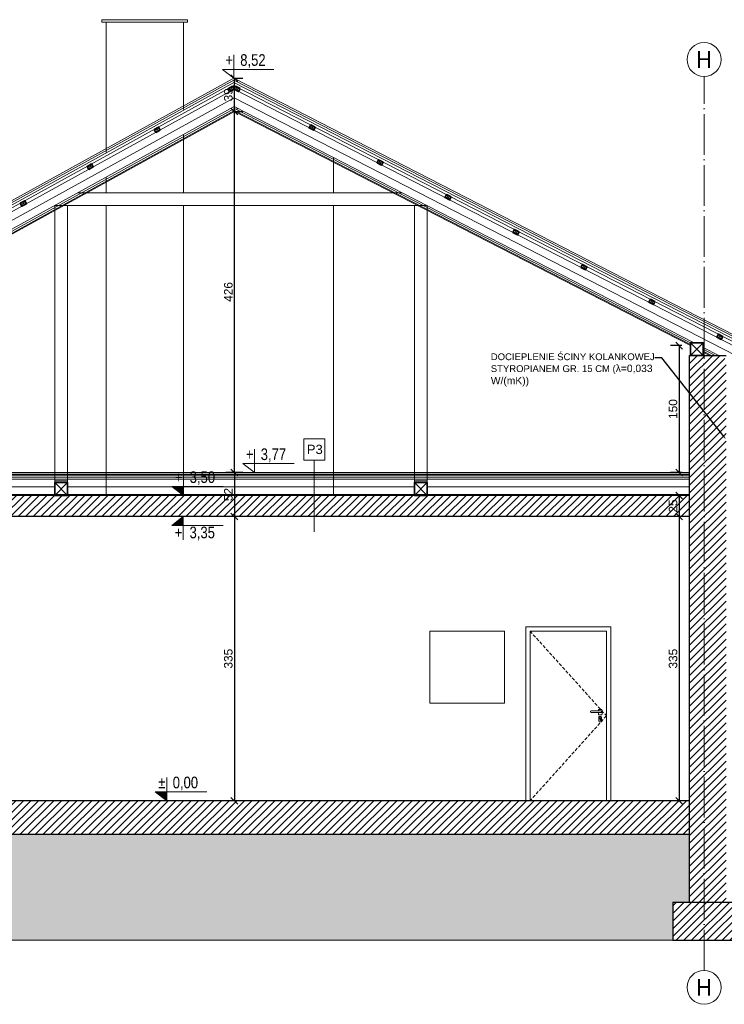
# Model space of a CAD drawing. Header units: millimetres. Extents: x -2720 to 125583, y -8970 to 34912.
# Tile 78 of 105: x 24370 to 25201, y 15393 to 16554. Entities that reach past the tile are written whole.
import ezdxf
from ezdxf import colors
from ezdxf.entities.mleader import LeaderData, LeaderLine
from ezdxf.enums import TextEntityAlignment as Align
from ezdxf.math import Vec2, Vec3

# ---------------------------------------------------------------- set-up
doc = ezdxf.new("R2010")
doc.units = ezdxf.units.MM
for name, pattern in [('ACAD_ISO03W100', [30, 12, -18]), ('ACAD_ISO04W100', [30, 24, -3, 0, -3]), ('HIDDEN', [1.905, 1.27, -0.635]), ('Osie$0$CONTINOUS', [0])]:
    doc.linetypes.add(name, pattern=pattern)
doc.layers.add('000_HATCH', color=253, linetype='Continuous', lineweight=5, transparency=0.5)
for name, color, linetype, lineweight, true_color in [('A_DZIAŁOWA_PROJEKTOWANE', 7, 'Continuous', 18, 0x007cb0), ('A_HATCH', 7, 'Continuous', 5, 0x999999), ('A_IZOLEACJA TERMI_PROJEKTOWANA', 7, 'Continuous', 15, 0x0089b6), ('A_WIDOK 2PLAN', 7, 'Continuous', 9, 0x666666), ('A_ŚCIANY NOWOPROJEKTOWANE', 140, 'Continuous', 35, 0x00bfff)]:
    doc.layers.add(name, color=color, linetype=linetype, lineweight=lineweight, true_color=true_color)
for name, color, linetype, lineweight in [('A_HYDROIZOLACJA', 200, 'ACAD_ISO03W100', 9), ('A_KONST_ISTNIEJĄCE', 83, 'Continuous', 25), ('A_OPISY', 40, 'Continuous', 9), ('A_OSIE KONSTRUKCYJNE', 150, 'ACAD_ISO04W100', 5), ('A_WIDOK', 141, 'Continuous', 13), ('A_WYMIAROWANIE', 7, 'Continuous', 9)]:
    doc.layers.add(name, color=color, linetype=linetype, lineweight=lineweight)
doc.layers.add('A_NIEWIDOCZNE  POMOCNICZE', color=252, linetype='ACAD_ISO03W100', lineweight=5, plot=False)
doc.styles.add('APLUS', font='arial.ttf', dxfattribs={"width": 0.6})
doc.styles.add('DEMIURG_100_opisy', font='arial.ttf', dxfattribs={"width": 0.9, "height": 20})
doc.styles.get("Standard").update_dxf_attribs({"font": 'arial.ttf'})
doc.linetypes.add('BATTING', pattern='A,0.0001,-0.1,[134,ltypeshp.shx,S=0.1,R=0,X=-0.1,Y=0],-0.2,[134,ltypeshp.shx,S=0.1,R=180,X=0.1,Y=0],-0.1', length=0.4001)
doc.dimstyles.new('1 do 100', dxfattribs={"dimtxt": 10, "dimasz": 8, "dimexe": 10, "dimexo": 10, "dimgap": 2, "dimtad": 1, "dimdec": 0, "dimtxsty": 'Standard', "dimblk": 'OBLIQUE', "dimcen": 2.5, "dimadec": 0, "dimazin": 0, "dimtfac": 1, "dimtdec": 0, "dimtmove": 0, "dimatfit": 3, "dimldrblk": 'OBLIQUE', "dimfxl": 10, "dimfxlon": 1, "dimarcsym": 0})

# ---------------------------------------------------------------- blocks, each defined once
blk = doc.blocks.new('*U8')
blk.add_hatch(color=256).paths.add_polyline_path([(0, 0.153), (-0.198, 0.153), (0, 0)])
blk.add_line((0, 0.153), (0, 0.4))
blk.add_lwpolyline([(0, 0.153), (0, 0), (-0.198, 0.153), (0.685, 0.153)])
at = {"style": 'APLUS', "width": 0.8}
blk.add_attdef('%%P_0.00', text='', height=0.2, dxfattribs=at).set_placement((-0.146, 0.153), align=Align.BOTTOM_LEFT)
blk = doc.blocks.new('*U185')
blk.add_hatch(color=256).paths.add_polyline_path([(0, -0.153), (-0.198, -0.153), (0, 0)])
blk.add_line((0, -0.153), (0, -0.4))
blk.add_lwpolyline([(0, -0.153), (0, 0), (-0.198, -0.153), (0.685, -0.153)])
at = {"style": 'APLUS', "width": 0.8}
blk.add_attdef('%%P_0.00', text='', height=0.2, dxfattribs=at).set_placement((-0.146, -0.469), align=Align.BOTTOM_LEFT)
blk = doc.blocks.new('*U186')
blk.add_hatch(color=256).paths.add_polyline_path([(0, 0.153), (-0.198, 0.153), (0, 0)])
blk.add_line((0, 0.153), (0, 0.4))
blk.add_lwpolyline([(0, 0.153), (0, 0), (-0.198, 0.153), (0.685, 0.153)])
at = {"style": 'APLUS', "width": 0.8}
blk.add_attdef('%%P_0.00', text='', height=0.2, dxfattribs=at).set_placement((-0.146, 0.153), align=Align.BOTTOM_LEFT)
blk = doc.blocks.new('*U187')
blk.add_line((0, 0.153), (0, 0.4))
blk.add_lwpolyline([(0, 0.153), (0, 0), (-0.198, 0.153), (0.685, 0.153)])
at = {"style": 'APLUS', "width": 0.8}
blk.add_attdef('%%P_0.00', text='', height=0.2, dxfattribs=at).set_placement((-0.146, 0.153), align=Align.BOTTOM_LEFT)
blk = doc.blocks.new('_Oblique')
at = {"color": 0, "linetype": 'ByBlock', "lineweight": -2}
blk.add_line((-0.5, -0.5), (0.5, 0.5), dxfattribs=at)
blk = doc.blocks.new('*D757')
at = {"layer": 'A_WYMIAROWANIE', "color": 0, "lineweight": -2, "ltscale": 2, "transparency": 16777216}
for p, q in [((23800.4, 16484.7), (23780.4, 16484.7)), ((23790.4, 16043.5), (23790.4, 16484.7)), ((23800.4, 16043.5), (23780.4, 16043.5))]:
    blk.add_line(p, q, dxfattribs=at)
at = {"layer": 'Defpoints', "color": 0, "ltscale": 2, "transparency": 16777216}
for p in [(23790.4, 16484.7), (24622.8, 16484.7), (23822.8, 16043.5)]:
    blk.add_point(p, dxfattribs=at)
at = {"layer": 'A_WYMIAROWANIE', "color": 0, "lineweight": -2, "ltscale": 2, "transparency": 16777216, "xscale": 8, "yscale": 8, "zscale": 8}
for p, rotation in [((23790.4, 16484.7), 90), ((23790.4, 16043.5), 270)]:
    blk.add_blockref('_Oblique', p, dxfattribs=dict(at, rotation=rotation))
at = {"layer": 'A_WYMIAROWANIE', "color": 0, "ltscale": 2, "transparency": 16777216, "insert": (23783.4, 16264.1), "char_height": 10, "attachment_point": 5, "rotation": 90}
blk.add_mtext('441', dxfattribs=at)
blk = doc.blocks.new('*D758')
at = {"layer": 'A_WYMIAROWANIE', "color": 0, "lineweight": -2, "ltscale": 2, "transparency": 16777216}
for p, q in [((23771.7, 16484.7), (23751.7, 16484.7)), ((23761.7, 15586.9), (23761.7, 16484.7)), ((23771.7, 15586.9), (23751.7, 15586.9))]:
    blk.add_line(p, q, dxfattribs=at)
at = {"layer": 'Defpoints', "color": 0, "ltscale": 2, "transparency": 16777216}
for p in [(23761.7, 16484.7), (24622.8, 16484.7), (23872.8, 15586.9)]:
    blk.add_point(p, dxfattribs=at)
at = {"layer": 'A_WYMIAROWANIE', "color": 0, "lineweight": -2, "ltscale": 2, "transparency": 16777216, "xscale": 8, "yscale": 8, "zscale": 8}
for p, rotation in [((23761.7, 16484.7), 90), ((23761.7, 15586.9), 270)]:
    blk.add_blockref('_Oblique', p, dxfattribs=dict(at, rotation=rotation))
at = {"layer": 'A_WYMIAROWANIE', "color": 0, "ltscale": 2, "transparency": 16777216, "insert": (23754.6, 16035.8), "char_height": 10, "attachment_point": 5, "rotation": 90}
blk.add_mtext('898', dxfattribs=at)
blk = doc.blocks.new('*D763')
at = {"layer": 'A_WYMIAROWANIE', "color": 0, "lineweight": -2, "ltscale": 2, "transparency": 16777216}
for p, q in [((24623.4, 16445.6), (24633.4, 16445.6)), ((24623.4, 16019.9), (24623.4, 16445.6)), ((24633.4, 16019.9), (24613.4, 16019.9))]:
    blk.add_line(p, q, dxfattribs=at)
at = {"layer": 'Defpoints', "color": 0, "ltscale": 2, "transparency": 16777216}
for p in [(24623.4, 16445.6), (24623.4, 16445.6), (24647, 16019.9)]:
    blk.add_point(p, dxfattribs=at)
at = {"layer": 'A_WYMIAROWANIE', "color": 0, "lineweight": -2, "ltscale": 2, "transparency": 16777216, "xscale": 8, "yscale": 8, "zscale": 8}
for p, rotation in [((24623.4, 16445.6), 90), ((24623.4, 16019.9), 270)]:
    blk.add_blockref('_Oblique', p, dxfattribs=dict(at, rotation=rotation))
at = {"layer": 'A_WYMIAROWANIE', "color": 0, "ltscale": 2, "transparency": 16777216, "insert": (24616.3, 16232.8), "char_height": 10, "attachment_point": 5, "rotation": 90}
blk.add_mtext('426', dxfattribs=at)
blk = doc.blocks.new('*D764')
at = {"layer": 'A_WYMIAROWANIE', "color": 0, "lineweight": -2, "ltscale": 2, "transparency": 16777216}
for p, q in [((24623.4, 16484.7), (24633.4, 16484.7)), ((24623.4, 16445.6), (24623.4, 16484.7)), ((24623.4, 16445.6), (24633.4, 16445.6))]:
    blk.add_line(p, q, dxfattribs=at)
at = {"layer": 'Defpoints', "color": 0, "ltscale": 2, "transparency": 16777216}
for p in [(24622.8, 16484.7), (24623.4, 16484.7), (24623.4, 16445.6)]:
    blk.add_point(p, dxfattribs=at)
at = {"layer": 'A_WYMIAROWANIE', "color": 0, "lineweight": -2, "ltscale": 2, "transparency": 16777216, "xscale": 8, "yscale": 8, "zscale": 8}
for p, rotation in [((24623.4, 16484.7), 90), ((24623.4, 16445.6), 270)]:
    blk.add_blockref('_Oblique', p, dxfattribs=dict(at, rotation=rotation))
at = {"layer": 'A_WYMIAROWANIE', "color": 0, "ltscale": 2, "transparency": 16777216, "insert": (24616.3, 16465.2), "char_height": 10, "attachment_point": 5, "rotation": 90}
blk.add_mtext('39', dxfattribs=at)
blk = doc.blocks.new('*D765')
at = {"layer": 'A_WYMIAROWANIE', "color": 0, "lineweight": -2, "ltscale": 2, "transparency": 16777216}
for p, q in [((24633.4, 16019.9), (24613.4, 16019.9)), ((24623.4, 16019.9), (24623.4, 15967.9)), ((24633.4, 15967.9), (24613.4, 15967.9))]:
    blk.add_line(p, q, dxfattribs=at)
at = {"layer": 'Defpoints', "color": 0, "ltscale": 2, "transparency": 16777216}
for p in [(24647, 16019.9), (24623.4, 15967.9), (24835.4, 15967.9)]:
    blk.add_point(p, dxfattribs=at)
at = {"layer": 'A_WYMIAROWANIE', "color": 0, "lineweight": -2, "ltscale": 2, "transparency": 16777216, "xscale": 8, "yscale": 8, "zscale": 8}
for p, rotation in [((24623.4, 16019.9), 90), ((24623.4, 15967.9), 270)]:
    blk.add_blockref('_Oblique', p, dxfattribs=dict(at, rotation=rotation))
at = {"layer": 'A_WYMIAROWANIE', "color": 0, "ltscale": 2, "transparency": 16777216, "insert": (24616.3, 15993.9), "char_height": 10, "attachment_point": 5, "rotation": 90}
blk.add_mtext('52', dxfattribs=at)
blk = doc.blocks.new('*D766')
at = {"layer": 'A_WYMIAROWANIE', "color": 0, "lineweight": -2, "ltscale": 2, "transparency": 16777216}
for p, q in [((24633.4, 15967.9), (24613.4, 15967.9)), ((24623.4, 15967.9), (24623.4, 15632.9)), ((24633.4, 15632.9), (24613.4, 15632.9))]:
    blk.add_line(p, q, dxfattribs=at)
at = {"layer": 'Defpoints', "color": 0, "ltscale": 2, "transparency": 16777216}
for p in [(24835.4, 15967.9), (24623.4, 15632.9), (25159.8, 15632.9)]:
    blk.add_point(p, dxfattribs=at)
at = {"layer": 'A_WYMIAROWANIE', "color": 0, "lineweight": -2, "ltscale": 2, "transparency": 16777216, "xscale": 8, "yscale": 8, "zscale": 8}
for p, rotation in [((24623.4, 15967.9), 90), ((24623.4, 15632.9), 270)]:
    blk.add_blockref('_Oblique', p, dxfattribs=dict(at, rotation=rotation))
at = {"layer": 'A_WYMIAROWANIE', "color": 0, "ltscale": 2, "transparency": 16777216, "insert": (24616.3, 15800.4), "char_height": 10, "attachment_point": 5, "rotation": 90}
blk.add_mtext('335', dxfattribs=at)
blk = doc.blocks.new('*D772')
at = {"layer": 'A_WYMIAROWANIE', "color": 0, "lineweight": -2, "ltscale": 2, "transparency": 16777216}
for p, q in [((25712, 16484.7), (25732, 16484.7)), ((25722, 15937.4), (25722, 16484.7)), ((25712, 15937.4), (25732, 15937.4))]:
    blk.add_line(p, q, dxfattribs=at)
at = {"layer": 'Defpoints', "color": 0, "ltscale": 2, "transparency": 16777216}
for p in [(24622.8, 16484.7), (25722, 16484.7), (25688.1, 15937.4)]:
    blk.add_point(p, dxfattribs=at)
at = {"layer": 'A_WYMIAROWANIE', "color": 0, "lineweight": -2, "ltscale": 2, "transparency": 16777216, "xscale": 8, "yscale": 8, "zscale": 8}
for p, rotation in [((25722, 16484.7), 90), ((25722, 15937.4), 270)]:
    blk.add_blockref('_Oblique', p, dxfattribs=dict(at, rotation=rotation))
at = {"layer": 'A_WYMIAROWANIE', "color": 0, "ltscale": 2, "transparency": 16777216, "insert": (25714.9, 16211.1), "char_height": 10, "attachment_point": 5, "rotation": 90}
blk.add_mtext('547', dxfattribs=at)
blk = doc.blocks.new('*D777')
at = {"layer": 'A_WYMIAROWANIE', "color": 0, "lineweight": -2, "ltscale": 2, "transparency": 16777216}
for p, q in [((25150.8, 16169.5), (25137.4, 16169.5)), ((25147.4, 16169.5), (25147.4, 16019.9)), ((25150.8, 16019.9), (25137.4, 16019.9))]:
    blk.add_line(p, q, dxfattribs=at)
at = {"layer": 'Defpoints', "color": 0, "ltscale": 2, "transparency": 16777216}
for p in [(25160.8, 16169.5), (25147.4, 16019.9), (25160.8, 16019.9)]:
    blk.add_point(p, dxfattribs=at)
at = {"layer": 'A_WYMIAROWANIE', "color": 0, "lineweight": -2, "ltscale": 2, "transparency": 16777216, "xscale": 8, "yscale": 8, "zscale": 8}
for p, rotation in [((25147.4, 16169.5), 90), ((25147.4, 16019.9), 270)]:
    blk.add_blockref('_Oblique', p, dxfattribs=dict(at, rotation=rotation))
at = {"layer": 'A_WYMIAROWANIE', "color": 0, "ltscale": 2, "transparency": 16777216, "insert": (25140.3, 16094.7), "char_height": 10, "attachment_point": 5, "rotation": 90}
blk.add_mtext('150', dxfattribs=at)
blk = doc.blocks.new('*D778')
at = {"layer": 'A_WYMIAROWANIE', "color": 0, "lineweight": -2, "ltscale": 2, "transparency": 16777216}
for p, q in [((25149.8, 15992.9), (25137.4, 15992.9)), ((25147.4, 15992.9), (25147.4, 15967.9)), ((25149.8, 15967.9), (25137.4, 15967.9))]:
    blk.add_line(p, q, dxfattribs=at)
at = {"layer": 'Defpoints', "color": 0, "ltscale": 2, "transparency": 16777216}
for p in [(25159.8, 15992.9), (25147.4, 15967.9), (25159.8, 15967.9)]:
    blk.add_point(p, dxfattribs=at)
at = {"layer": 'A_WYMIAROWANIE', "color": 0, "lineweight": -2, "ltscale": 2, "transparency": 16777216, "xscale": 8, "yscale": 8, "zscale": 8}
for p, rotation in [((25147.4, 15992.9), 90), ((25147.4, 15967.9), 270)]:
    blk.add_blockref('_Oblique', p, dxfattribs=dict(at, rotation=rotation))
at = {"layer": 'A_WYMIAROWANIE', "color": 0, "ltscale": 2, "transparency": 16777216, "insert": (25140.3, 15980.4), "char_height": 10, "attachment_point": 5, "rotation": 90}
blk.add_mtext('25', dxfattribs=at)
blk = doc.blocks.new('*D779')
at = {"layer": 'A_WYMIAROWANIE', "color": 0, "lineweight": -2, "ltscale": 2, "transparency": 16777216}
for p, q in [((25149.8, 15967.9), (25137.4, 15967.9)), ((25147.4, 15967.9), (25147.4, 15632.9)), ((25149.8, 15632.9), (25137.4, 15632.9))]:
    blk.add_line(p, q, dxfattribs=at)
at = {"layer": 'Defpoints', "color": 0, "ltscale": 2, "transparency": 16777216}
for p in [(25159.8, 15967.9), (25147.4, 15632.9), (25159.8, 15632.9)]:
    blk.add_point(p, dxfattribs=at)
at = {"layer": 'A_WYMIAROWANIE', "color": 0, "lineweight": -2, "ltscale": 2, "transparency": 16777216, "xscale": 8, "yscale": 8, "zscale": 8}
for p, rotation in [((25147.4, 15967.9), 90), ((25147.4, 15632.9), 270)]:
    blk.add_blockref('_Oblique', p, dxfattribs=dict(at, rotation=rotation))
at = {"layer": 'A_WYMIAROWANIE', "color": 0, "ltscale": 2, "transparency": 16777216, "insert": (25140.3, 15800.4), "char_height": 10, "attachment_point": 5, "rotation": 90}
blk.add_mtext('335', dxfattribs=at)

msp = doc.modelspace()

# ---------------------------------------------------------------- hatches: boundary and pattern name
at = {"layer": '000_HATCH', "ltscale": 2}
h = msp.add_hatch(dxfattribs=at)
h.set_pattern_fill('AR-SAND', color=256, scale=0.3)
h.set_pattern_definition([(37.5, (4017.207, -1195.378), (-0.4800094, 14.682397), [0, -11.5824, 0, -12.954, 0, -12.3825]), (7.5, (4017.207, -1195.378), (13.485698, 21.504753), [0, -6.2484, 0, -10.4394, 0, -4.0005]), (327.5, (4007.834, -1195.378), (23.729771, 0.0431155), [0, -3.81, 0, -13.716, 0, -17.907]), (317.5, (4007.834, -1195.378), (22.906694, 6.68788), [0, -1.905, 0, -8.9916, 0, -10.287])])
h.paths.add_polyline_path([(25139.83, 15468.42), (25139.83, 15513.37), (25159.83, 15513.37), (25159.83, 15592.94), (23927.83, 15592.94), (23927.83, 15513.44), (23947.83, 15513.44), (23947.83, 15468.46)])
at = {"layer": 'A_HATCH'}
h = msp.add_hatch(dxfattribs=at)
h.set_pattern_fill('ANSI31', color=256, scale=2)
h.set_pattern_definition([(45, (4017.207, -1195.3776), (-4.490128, 4.490128), [])])
h.paths.add_polyline_path([(25202.83, 15992.94), (25159.83, 15992.94), (25159.83, 15513.37), (25202.83, 15513.37)])
h.paths.add_polyline_path([(25222.83, 15513.37), (25139.83, 15513.37), (25139.83, 15468.37), (25222.83, 15468.37)])
h.paths.add_polyline_path([(25159.83, 15632.94), (23927.83, 15632.94), (23927.83, 15592.94), (25159.83, 15592.94)])
h.paths.add_polyline_path([(23947.83, 15513.44), (23864.83, 15513.44), (23864.83, 15468.44), (23947.83, 15468.44)])
h.paths.add_polyline_path([(23927.83, 15992.94), (23884.83, 15992.94), (23884.83, 15513.44), (23927.83, 15513.44)])
h.paths.add_polyline_path([(25159.83, 15992.94), (23927.83, 15992.94), (23927.83, 15967.94), (25159.83, 15967.94)])
h.paths.add_polyline_path([(23927.83, 16042.94), (23899.83, 16042.94), (23899.83, 15992.94), (23927.83, 15992.94)])
h.paths.add_polyline_path([(23899.83, 16042.94), (23884.83, 16042.94), (23884.83, 15992.94), (23899.83, 15992.94)])
h.paths.add_polyline_path([(25202.83, 16153.56), (25194.31, 16157.94), (25175.83, 16157.94), (25175.83, 15992.94), (25202.83, 15992.94)])
h.paths.add_polyline_path([(25175.83, 16157.94), (25159.83, 16157.94), (25159.83, 15992.94), (25175.83, 15992.94)])

# ---------------------------------------------------------------- linework, layer by layer
at = {"layer": '000_HATCH', "color": 142, "linetype": 'BATTING', "ltscale": 6, "true_color": 0x0089b6}
msp.add_line((23927.83, 16014.52), (25159.83, 16014.52), dxfattribs=at)
at = {"layer": '000_HATCH', "linetype": 'BATTING', "ltscale": 5}
for p, q in [((24411.73, 16009.94), (24426.73, 16009.94)), ((24835.45, 16009.94), (24850.45, 16009.94))]:
    msp.add_line(p, q, dxfattribs=at)
at = {"layer": '000_HATCH', "color": 142, "linetype": 'BATTING', "ltscale": 22, "true_color": 0x0089b6}
msp.add_line((23927.83, 16002.94), (24411.73, 16002.94), dxfattribs=at)
at = {"layer": '000_HATCH', "linetype": 'BATTING', "ltscale": 22}
for p, q in [((24426.73, 16002.94), (24835.45, 16002.94)), ((24850.45, 16002.94), (25159.83, 16002.94))]:
    msp.add_line(p, q, dxfattribs=at)
at = {"layer": '000_HATCH', "ltscale": 2}
msp.add_line((23947.83, 15468.44), (25139.83, 15468.44), dxfattribs=at)
at = {"layer": 'A_HYDROIZOLACJA', "color": 142, "ltscale": 0.2, "true_color": 0x0089b6, "const_width": 1}
for points in [[(23927.83, 16017.44), (25159.83, 16017.44)], [(23927.83, 15993.44), (25159.83, 15993.44)]]:
    msp.add_lwpolyline(points, dxfattribs=at)
at = {"layer": 'A_IZOLEACJA TERMI_PROJEKTOWANA', "color": 142, "ltscale": 2, "true_color": 0x0089b6}
msp.add_line((23927.83, 16011.94), (25159.83, 16011.94), dxfattribs=at)
at = {"layer": 'A_IZOLEACJA TERMI_PROJEKTOWANA', "linetype": 'BATTING', "ltscale": 22}
msp.add_lwpolyline([(25617.83, 15950.46), (24623.18, 16461.5), (23884.83, 16054.31)], dxfattribs=at)
at = {"layer": 'A_IZOLEACJA TERMI_PROJEKTOWANA', "ltscale": 2}
for points in [[(25165.11, 16172.94), (24623.33, 16451.31), (23910.06, 16057.94)], [(25160.83, 16170.65), (24623.39, 16446.77), (23918.83, 16058.21)]]:
    msp.add_lwpolyline(points, dxfattribs=at)
at = {"layer": 'A_IZOLEACJA TERMI_PROJEKTOWANA', "linetype": 'BATTING', "ltscale": 5}
for points in [[(25160.83, 16172.9), (24623.36, 16449.04), (23918.83, 16060.5)], [(25189.93, 16157.94), (25175.83, 16165.19)]]:
    msp.add_lwpolyline(points, dxfattribs=at)
at = {"layer": 'A_IZOLEACJA TERMI_PROJEKTOWANA', "ltscale": 18}
msp.add_lwpolyline([(24627.62, 16449.1), (24625.51, 16447.94)], dxfattribs=at)
at = {"layer": 'A_KONST_ISTNIEJĄCE', "ltscale": 2}
for p, q in [((25159.83, 15992.94), (25159.83, 16157.94)), ((25159.83, 16157.94), (25175.83, 16157.94)), ((25175.83, 16157.94), (25202.83, 16157.94)), ((25159.83, 15992.94), (23927.83, 15992.94)), ((25159.83, 15513.37), (25159.83, 15992.94)), ((25159.83, 15967.94), (23927.83, 15967.94)), ((25159.83, 15632.94), (23927.83, 15632.94)), ((25159.83, 15592.94), (23927.83, 15592.94)), ((25139.83, 15513.37), (25222.83, 15513.37)), ((25139.83, 15513.37), (25139.83, 15468.37)), ((25139.83, 15468.37), (25222.83, 15468.37))]:
    msp.add_line(p, q, dxfattribs=at)
at = {"layer": 'A_NIEWIDOCZNE  POMOCNICZE', "ltscale": 2}
for p, q in [((24411.73, 16011.94), (24411.73, 16007.94)), ((24835.45, 16011.94), (24835.45, 16007.94))]:
    msp.add_line(p, q, dxfattribs=at)
at = {"layer": 'A_OPISY'}
msp.add_line((24717.58, 16034.58), (24717.58, 15950.12), dxfattribs=at)
msp.add_lwpolyline([(24705.08, 16034.58), (24730.08, 16034.58), (24730.08, 16059.58), (24705.08, 16059.58)], close=True, dxfattribs=at)
at = {"layer": 'A_OSIE KONSTRUKCYJNE', "ltscale": 2}
msp.add_line((25176.83, 15432.9), (25176.83, 16486.8), dxfattribs=at)
at = {"layer": 'A_OSIE KONSTRUKCYJNE', "linetype": 'Continuous'}
for centre in [(25176.83, 16506.8), (25176.83, 15412.9)]:
    msp.add_circle(centre, 20, dxfattribs=at)
at = {"layer": 'A_WIDOK', "ltscale": 2}
for p, q in [((24621.1, 16475.2), (24617.77, 16468.8)), ((24624.86, 16475.25), (24628.37, 16468.95)), ((24615.84, 16472.3), (24623.03, 16471.7)), ((24630.19, 16472.51), (24623.03, 16471.7)), ((24533.99, 16427.16), (24530.67, 16420.76)), ((24718.67, 16427.05), (24711.51, 16426.24)), ((24713.34, 16429.79), (24716.85, 16423.49)), ((24528.74, 16424.26), (24535.92, 16423.66)), ((24449.93, 16380.8), (24457.11, 16380.19)), ((24455.18, 16383.7), (24451.86, 16377.3)), ((24798.73, 16385.92), (24791.56, 16385.11)), ((24793.39, 16388.66), (24796.9, 16382.36)), ((24821.25, 16349.61), (24438.93, 16349.61)), ((24873.44, 16347.53), (24876.95, 16341.23)), ((24371.12, 16337.34), (24378.3, 16336.73)), ((24376.37, 16340.23), (24373.05, 16333.83)), ((24850.45, 16334.61), (24411.73, 16334.61)), ((24411.73, 16334.61), (24411.73, 15992.94)), ((24426.73, 16334.61), (24426.73, 15992.94)), ((24835.45, 16334.61), (24835.45, 15992.94)), ((24850.45, 16334.61), (24850.45, 15992.94)), ((24878.78, 16344.79), (24871.61, 16343.98)), ((24958.83, 16303.66), (24951.67, 16302.85)), ((24953.49, 16306.4), (24957, 16300.1)), ((25033.55, 16265.27), (25037.05, 16258.97)), ((25038.88, 16262.53), (25031.72, 16261.72)), ((25118.93, 16221.4), (25111.77, 16220.59)), ((25113.6, 16224.14), (25117.11, 16217.84)), ((25193.65, 16183.01), (25197.16, 16176.71)), ((25160.83, 16172.94), (25175.83, 16157.94)), ((25175.83, 16172.94), (25160.83, 16157.94)), ((25198.99, 16180.27), (25191.82, 16179.46)), ((24411.73, 16007.94), (24426.73, 15992.94)), ((24426.73, 16007.94), (24411.73, 15992.94)), ((24835.45, 16007.94), (24850.45, 15992.94)), ((24850.45, 16007.94), (24835.45, 15992.94)), ((25159.83, 15992.94), (23927.83, 15992.94))]:
    msp.add_line(p, q, dxfattribs=at)
at = {"layer": 'A_WIDOK', "color": 142, "ltscale": 2}
msp.add_line((25159.83, 16019.94), (23927.83, 16019.94), dxfattribs=at)
at = {"layer": 'A_WIDOK', "color": 142, "ltscale": 2, "true_color": 0x0089b6}
for p, q in [((25159.83, 16017.94), (23927.83, 16017.94)), ((25159.83, 16016.94), (23927.83, 16016.94)), ((25159.83, 15993.94), (23927.83, 15993.94))]:
    msp.add_line(p, q, dxfattribs=at)
at = {"layer": 'A_WIDOK', "ltscale": 2}
for points in [[(25688.08, 15937.41), (24622.84, 16484.72), (23817.27, 16040.46)], [(25687.17, 15935.63), (24622.87, 16482.46), (23818.24, 16038.71)], [(25686.03, 15933.41), (24622.91, 16479.63), (23819.45, 16036.52)], [(25682.83, 15931.68), (24622.96, 16476.23), (23820.9, 16033.89)], [(25681, 15928.12), (24623.03, 16471.7), (23822.83, 16030.39)], [(25160.83, 16169.52), (24623.41, 16445.64), (23918.83, 16057.07)], [(25194.31, 16157.94), (25175.83, 16167.44)], [(25185.55, 16157.94), (25175.83, 16162.94)], [(25183.36, 16157.94), (25175.83, 16161.82)], [(25055.62, 15738.96), (25043.8, 15738.98)], [(25054.34, 15729.53), (25054.34, 15727.74)], [(25054.71, 15729.53), (25054.71, 15727.75)]]:
    msp.add_lwpolyline(points, dxfattribs=at)
for points in [[(24966.83, 15632.94), (25066.83, 15632.94), (25066.83, 15837.94), (24966.83, 15837.94)], [(24853.83, 15832.94), (24941.83, 15832.94), (24941.83, 15747.94), (24853.83, 15747.94)], [(24971.83, 15632.94), (25061.83, 15632.94), (25061.83, 15832.94), (24971.83, 15832.94)]]:
    msp.add_lwpolyline(points, close=True, dxfattribs=at)
at = {"layer": 'A_WIDOK', "linetype": 'HIDDEN', "ltscale": 3}
msp.add_lwpolyline([(24971.83, 15832.94), (25061.83, 15732.94), (24971.83, 15632.94)], dxfattribs=at)
at = {"layer": 'A_WIDOK', "ltscale": 2}
for points in [[(25055.62, 15738.96, -0.6968402), (25055.61, 15736.91), (25043.8, 15736.91)], [(25052.37, 15738.97), (25052.37, 15739.81, -0.4707029), (25053.09, 15740.56), (25055.98, 15740.56, -0.3870514), (25056.68, 15739.81), (25056.68, 15734.81, -0.3800833), (25055.96, 15734.06), (25053.09, 15734.06, -0.3440053), (25052.37, 15734.81), (25052.37, 15736.91)]]:
    msp.add_lwpolyline(points, format="xyb", dxfattribs=at)
msp.add_lwpolyline([(25055.37, 15725.77), (25053.67, 15725.77, -0.3440053), (25052.92, 15726.55), (25052.92, 15731.49, -0.4707029), (25053.67, 15732.27), (25055.38, 15732.27, -0.3870514), (25056.12, 15731.49), (25056.12, 15726.55, -0.3800833)], format="xyb", close=True, dxfattribs=at)
msp.add_circle((25054.52, 15730.21), 0.704, dxfattribs=at)
for centre, radius, start, end in [((25043.92, 15737.94), 1.04, 96.76216, 263.23784), ((25054.52, 15727.74), 0.187, 179.98289, 0.01711)]:
    msp.add_arc(centre, radius, start, end, dxfattribs=at)
at = {"layer": 'A_WIDOK 2PLAN', "ltscale": 2}
for p, q in [((24472.33, 16550.76), (24472.33, 16397.72)), ((24563.33, 16550.76), (24472.33, 16550.76)), ((24563.33, 16550.76), (24563.33, 16447.91)), ((24563.33, 16418.22), (24563.33, 16349.61)), ((24740.33, 16349.61), (24740.33, 16391.19)), ((24472.33, 16368.03), (24472.33, 16349.61)), ((24472.33, 16334.61), (24472.33, 15992.94)), ((24563.33, 16334.61), (24563.33, 15992.94)), ((24740.33, 15992.94), (24740.33, 16334.61))]:
    msp.add_line(p, q, dxfattribs=at)
msp.add_lwpolyline([(24467.33, 16553.76), (24568.33, 16553.76), (24568.33, 16550.76), (24467.33, 16550.76)], close=True, dxfattribs=at)
at = {"layer": 'A_ŚCIANY NOWOPROJEKTOWANE', "ltscale": 2}
for points in [[(24615.84, 16472.3), (24617.77, 16468.8), (24623.03, 16471.7), (24621.1, 16475.2)], [(24630.19, 16472.51), (24628.37, 16468.95), (24623.03, 16471.7), (24624.86, 16475.25)], [(24528.74, 16424.26), (24530.67, 16420.76), (24535.92, 16423.66), (24533.99, 16427.16)], [(24718.67, 16427.05), (24716.85, 16423.49), (24711.51, 16426.24), (24713.34, 16429.79)], [(24449.93, 16380.8), (24451.86, 16377.3), (24457.11, 16380.19), (24455.18, 16383.7)], [(24798.73, 16385.92), (24796.9, 16382.36), (24791.56, 16385.11), (24793.39, 16388.66)], [(24878.78, 16344.79), (24876.95, 16341.23), (24871.61, 16343.98), (24873.44, 16347.53)], [(24371.12, 16337.34), (24373.05, 16333.83), (24378.3, 16336.73), (24376.37, 16340.23)], [(24958.83, 16303.66), (24957, 16300.1), (24951.67, 16302.85), (24953.49, 16306.4)], [(25038.88, 16262.53), (25037.05, 16258.97), (25031.72, 16261.72), (25033.55, 16265.27)], [(25118.93, 16221.4), (25117.11, 16217.84), (25111.77, 16220.59), (25113.6, 16224.14)], [(25198.99, 16180.27), (25197.16, 16176.71), (25191.82, 16179.46), (25193.65, 16183.01)], [(25160.83, 16157.94), (25175.83, 16157.94), (25175.83, 16172.94), (25160.83, 16172.94)], [(24411.73, 15992.94), (24426.73, 15992.94), (24426.73, 16007.94), (24411.73, 16007.94)], [(24835.45, 15992.94), (24850.45, 15992.94), (24850.45, 16007.94), (24835.45, 16007.94)]]:
    msp.add_lwpolyline(points, close=True, dxfattribs=at)

# ---------------------------------------------------------------- block references
at = {"layer": 'A_OPISY', "transparency": 33554687, "xscale": 68.67492864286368, "yscale": 68.67492864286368, "zscale": 68.67492864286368, "rotation": 1.435389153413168e-05}
for name, p, values in [('*U187', (24622.84, 16484.72), {'%%P_0.00': '+  8,52'}), ('*U187', (24647.01, 16019.94), {'%%P_0.00': '+  3,77'}), ('*U186', (24563.33, 15992.94), {'%%P_0.00': '+  3,50'}), ('*U8', (24543.83, 15632.94), {'%%P_0.00': '%%p  0,00'})]:
    msp.add_blockref(name, p, dxfattribs=at).add_auto_attribs(values)
at = {"layer": 'A_OPISY', "transparency": 33554687}
ref = msp.add_blockref('*U185', (24563.12, 15967.94), dxfattribs=dict(at, xscale=68.67492864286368, yscale=68.67492864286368, zscale=68.67492864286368, rotation=1.435389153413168e-05))
ref.add_attrib('%%P_0.00', '+  3,35', dxfattribs={"layer": '0', "height": 13.735, "rotation": 0.00001, "style": 'APLUS', "width": 0.8}).set_placement((24553.11, 15938.22), align=Align.BOTTOM_LEFT)

# ---------------------------------------------------------------- texts
at = {"layer": 'A_OPISY'}
msp.add_text('P3', height=11, dxfattribs=at).set_placement((24708.75, 16041.64))
at = {"layer": 'A_OSIE KONSTRUKCYJNE', "linetype": 'Osie$0$CONTINOUS', "style": 'DEMIURG_100_opisy', "width": 0.9}
for p in [(25176.83, 16506.8), (25176.83, 15412.9)]:
    msp.add_text('H', height=20, dxfattribs=at).set_placement(p, align=Align.MIDDLE_CENTER)

# ---------------------------------------------------------------- dimensions: what is measured, and where the dimension line sits
at = {"layer": 'A_WYMIAROWANIE', "ltscale": 2}
for base, p1, p2, picture, middle in [((23761.66, 16484.72), (23872.83, 15586.94), (24622.84, 16484.72), '*D758', (23754.56, 16035.83)), ((24623.41, 16445.64), (24647.01, 16019.94), (24623.41, 16445.64), '*D763', (24616.31, 16232.79)), ((25147.36, 16019.94), (25160.83, 16169.52), (25160.83, 16019.94), '*D777', (25140.25, 16094.73))]:
    dim = msp.add_linear_dim(base=base, p1=p1, p2=p2, angle=90, dimstyle='1 do 100', dxfattribs=at)
    dim.commit()
    dim.dimension.update_dxf_attribs({"geometry": picture, "text_midpoint": middle})
for base, p1, p2, picture, middle in [((23790.44, 16484.72), (23822.83, 16043.52), (24622.84, 16484.72), '*D757', (23783.42, 16264.12)), ((24623.41, 16484.72), (24623.41, 16445.64), (24622.84, 16484.72), '*D764', (24616.3, 16465.18)), ((25721.98, 16484.72), (25688.08, 15937.41), (24622.84, 16484.72), '*D772', (25714.9, 16211.07)), ((24623.41, 15967.94), (24647.01, 16019.94), (24835.45, 15967.94), '*D765', (24616.31, 15993.94)), ((25147.36, 15967.94), (25159.83, 15992.94), (25159.83, 15967.94), '*D778', (25140.25, 15980.44)), ((24623.41, 15632.94), (24835.45, 15967.94), (25159.83, 15632.94), '*D766', (24616.3, 15800.44)), ((25147.36, 15632.94), (25159.83, 15967.94), (25159.83, 15632.94), '*D779', (25140.25, 15800.44))]:
    dim = msp.add_linear_dim(base=base, p1=p1, p2=p2, angle=90, dimstyle='1 do 100', override={"dimtmove": 1}, dxfattribs=at)
    dim.commit()
    dim.dimension.update_dxf_attribs({"geometry": picture, "text_midpoint": middle})

# ---------------------------------------------------------------- leaders
at = {"layer": 'A_DZIAŁOWA_PROJEKTOWANE', "ltscale": 2}
ml = msp.add_multileader_mtext('Standard', dxfattribs=at)
ml.set_content('DOCIEPLENIE ŚCINY KOLANKOWEJ STYROPIANEM GR. 15 CM ({\\H1.08333x;λ=0,033 W/(mK))}', color=256)
ml.set_leader_properties()
ml.build(insert=Vec2(0, 0))
ctx = ml.context
ctx.base_point, ctx.char_height, ctx.plane_origin = Vec3(24923.58, 16155.07), 8, Vec3(25315.67, 16178.45)
notes = []
notes.append((ctx, [(0, (1, 1, 0), (25126.99, 16155.07), (-1, 0), 8, [(0, [(25202.83, 16058.97)], 0, [])])]))
ctx.mtext.insert, ctx.mtext.width, ctx.mtext.flow_direction = Vec3(24925.58, 16160.35), 197.6248, 5
for ctx, leaders in notes:
    for number, flags, end, landing, length, lines in leaders:
        leader = LeaderData()
        leader.index, (leader.has_last_leader_line, leader.has_dogleg_vector, leader.attachment_direction) = number, flags
        leader.last_leader_point, leader.dogleg_vector, leader.dogleg_length = Vec3(end), Vec3(landing), length
        for number, points, colour, breaks in lines:
            line = LeaderLine()
            line.index, line.vertices, line.color, line.breaks = number, Vec3.list(points), colors.encode_raw_color(colour), breaks
            leader.lines.append(line)
        ctx.leaders.append(leader)

doc.saveas('drawing.dxf')
